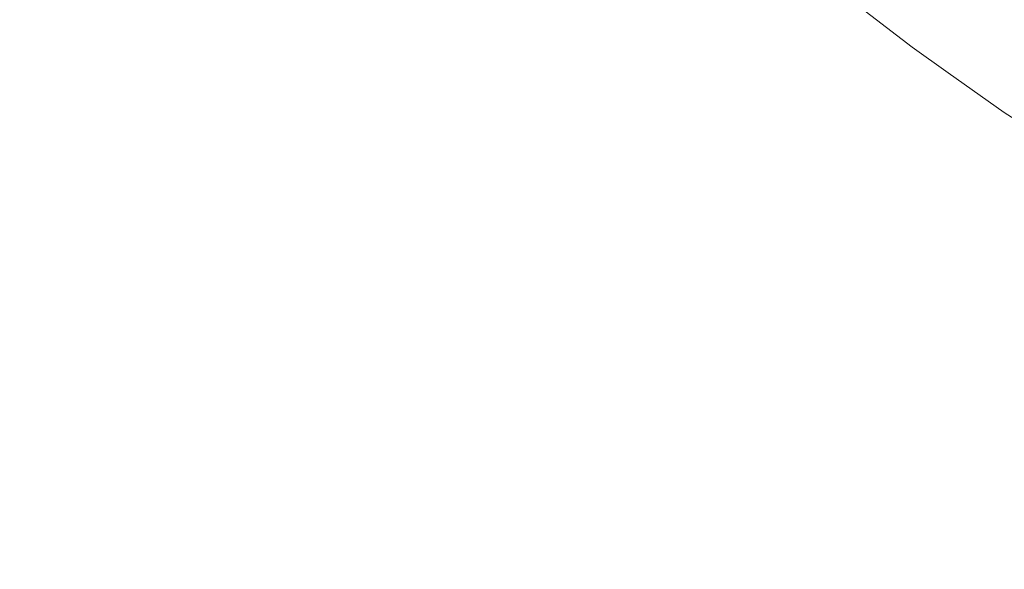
# Model space of a CAD drawing. Header units: centimetres. Extents: x -26 to 27.3, y -23.4 to -21.6.
# Tile 69 of 206: x -8.0766 to -8.0026, y -23.0599 to -23.0186. Entities that reach past the tile are written whole.
import ezdxf

# ---------------------------------------------------------------- set-up
doc = ezdxf.new("R2010")
doc.units = ezdxf.units.CM
doc.header["$LTSCALE"] = 2.54
doc.layers.add('Lucido design-1', color=7, linetype='Continuous')

# ---------------------------------------------------------------- blocks, each defined once
blk = doc.blocks.new('Gruppo-4-1')
at = {"color": 7, "linetype": 'Continuous', "lineweight": 9}
blk.add_3dface([(-25.890647, -21.659888, -9.381992), (-25.890647, -23.259888, -9.381992), (27.209353, -23.259888, -9.381992), (27.209353, -21.659888, -9.381992)], dxfattribs=at)
for points, invisible_edges in [([(-8.056277, -23.018632, -10.152832), (-8.062865, -23.011459, -10.152832), (-8.060743, -23.009591, -10.149897), (-8.054236, -23.016675, -10.149897)], 15), ([(-8.072223, -23.019695, -10.163371), (-8.078841, -23.011844, -10.163371), (-8.07629, -23.009784, -10.160926), (-8.069761, -23.017528, -10.160926)], 15), ([(-8.07476, -23.021928, -10.165681), (-8.081471, -23.013968, -10.165681), (-8.078841, -23.011844, -10.163371), (-8.072223, -23.019695, -10.163371)], 15), ([(-8.058406, -23.020672, -10.155651), (-8.065078, -23.013407, -10.155651), (-8.062865, -23.011459, -10.152832), (-8.056277, -23.018632, -10.152832)], 15), ([(-8.043782, -23.019666, -10.143704), (-8.050425, -23.013023, -10.143704), (-8.048637, -23.011309, -10.140407), (-8.042068, -23.017878, -10.140407)], 15), ([(-8.030939, -23.019291, -10.130126), (-8.037578, -23.013193, -10.130126), (-8.03628, -23.011839, -10.12654), (-8.0297, -23.017883, -10.12654)], 15), ([(-8.019102, -23.018977, -10.111572), (-8.025738, -23.013382, -10.111572), (-8.025003, -23.012547, -10.107705), (-8.018403, -23.018111, -10.107705)], 15), ([(-8.060617, -23.022791, -10.158351), (-8.067378, -23.015431, -10.158351), (-8.065078, -23.013407, -10.155651), (-8.058406, -23.020672, -10.155651)], 15), ([(-8.045564, -23.021525, -10.146853), (-8.052284, -23.014805, -10.146853), (-8.050425, -23.013023, -10.143704), (-8.043782, -23.019666, -10.143704)], 15), ([(-8.032274, -23.020808, -10.133636), (-8.038977, -23.014652, -10.133636), (-8.037578, -23.013193, -10.130126), (-8.030939, -23.019291, -10.130126)], 15), ([(-8.019899, -23.019964, -10.115395), (-8.026577, -23.014334, -10.115395), (-8.025738, -23.013382, -10.111572), (-8.019102, -23.018977, -10.111572)], 15), ([(-8.008288, -23.018949, -9.861308), (-8.014933, -23.013813, -9.861308), (-8.014349, -23.013089, -9.857317), (-8.007735, -23.018201, -9.857317)], 15), ([(-8.077368, -23.024224, -10.167854), (-8.084175, -23.016151, -10.167854), (-8.081471, -23.013968, -10.165681), (-8.07476, -23.021928, -10.165681)], 15), ([(-8.008743, -23.019564, -9.865331), (-8.015413, -23.014408, -9.865331), (-8.014933, -23.013813, -9.861308), (-8.008288, -23.018949, -9.861308)], 15), ([(-7.998802, -23.019908, -9.845597), (-8.005496, -23.015174, -9.845597), (-8.004559, -23.013907, -9.841798), (-7.99792, -23.018603, -9.841798)], 15), ([(-8.047434, -23.023477, -10.149897), (-8.054236, -23.016675, -10.149897), (-8.052284, -23.014805, -10.146853), (-8.045564, -23.021525, -10.146853)], 15), ([(-8.033704, -23.022433, -10.137065), (-8.040474, -23.016215, -10.137065), (-8.038977, -23.014652, -10.133636), (-8.032274, -23.020808, -10.133636)], 15), ([(-8.020794, -23.021072, -10.119168), (-8.027517, -23.015403, -10.119168), (-8.026577, -23.014334, -10.115395), (-8.019899, -23.019964, -10.115395)], 15), ([(-8.009356, -23.020393, -9.873442), (-8.016061, -23.01521, -9.873442), (-8.015789, -23.014874, -9.869378), (-8.009099, -23.020045, -9.869378)], 15), ([(-8.009099, -23.020045, -9.869378), (-8.015789, -23.014874, -9.869378), (-8.015413, -23.014408, -9.865331), (-8.008743, -23.019564, -9.865331)], 15), ([(-8.062909, -23.024988, -10.160926), (-8.069761, -23.017528, -10.160926), (-8.067378, -23.015431, -10.158351), (-8.060617, -23.022791, -10.158351)], 15), ([(-8.021784, -23.022298, -10.122885), (-8.028559, -23.016586, -10.122885), (-8.027517, -23.015403, -10.119168), (-8.020794, -23.021072, -10.119168)], 15), ([(-8.009679, -23.02083, -10.087952), (-8.016403, -23.015633, -10.087952), (-8.016303, -23.01551, -10.083964), (-8.009585, -23.020703, -10.083964)], 15), ([(-8.013411, -23.017721, -10.081992), (-8.009574, -23.020687, -10.081992), (-8.009585, -23.020703, -10.083964), (-8.016303, -23.01551, -10.083964)], 14), ([(-8.009573, -23.020686, -9.881447), (-8.01629, -23.015494, -9.881447), (-8.016228, -23.015417, -9.877517), (-8.009514, -23.020607, -9.877517)], 15), ([(-8.01629, -23.015494, -9.881447), (-8.009573, -23.020686, -9.881447), (-8.009574, -23.020687, -9.881992), (-8.013411, -23.017721, -9.881992)], 11), ([(-8.009514, -23.020607, -9.877517), (-8.016228, -23.015417, -9.877517), (-8.016061, -23.01521, -9.873442), (-8.009356, -23.020393, -9.873442)], 15), ([(-7.999595, -23.021082, -9.849455), (-8.006338, -23.016313, -9.849455), (-8.005496, -23.015174, -9.845597), (-7.998802, -23.019908, -9.845597)], 15), ([(-8.035226, -23.024162, -10.140407), (-8.042068, -23.017878, -10.140407), (-8.040474, -23.016215, -10.137065), (-8.033704, -23.022433, -10.137065)], 15), ([(-8.010531, -23.021983, -10.099868), (-8.017303, -23.016748, -10.099868), (-8.016903, -23.016253, -10.095911), (-8.010152, -23.02147, -10.095911)], 15), ([(-8.010152, -23.02147, -10.095911), (-8.016903, -23.016253, -10.095911), (-8.016602, -23.015881, -10.091937), (-8.009868, -23.021086, -10.091937)], 15), ([(-8.009868, -23.021086, -10.091937), (-8.016602, -23.015881, -10.091937), (-8.016403, -23.015633, -10.087952), (-8.009679, -23.02083, -10.087952)], 15), ([(-8.000298, -23.022122, -9.853363), (-8.007085, -23.017322, -9.853363), (-8.006338, -23.016313, -9.849455), (-7.999595, -23.021082, -9.849455)], 15), ([(-8.049391, -23.025518, -10.152832), (-8.056277, -23.018632, -10.152832), (-8.054236, -23.016675, -10.149897), (-8.047434, -23.023477, -10.149897)], 15), ([(-8.022869, -23.023642, -10.12654), (-8.0297, -23.017883, -10.12654), (-8.028559, -23.016586, -10.122885), (-8.021784, -23.022298, -10.122885)], 15), ([(-8.011005, -23.022623, -10.103802), (-8.017803, -23.017368, -10.103802), (-8.017303, -23.016748, -10.099868), (-8.010531, -23.021983, -10.099868)], 15), ([(-8.065277, -23.027257, -10.163371), (-8.072223, -23.019695, -10.163371), (-8.069761, -23.017528, -10.160926), (-8.062909, -23.024988, -10.160926)], 15), ([(-8.011573, -23.023391, -10.107705), (-8.018403, -23.018111, -10.107705), (-8.017803, -23.017368, -10.103802), (-8.011005, -23.022623, -10.103802)], 15), ([(-8.009574, -23.020687, -10.081992), (-8.013411, -23.017721, -10.081992), (-8.013411, -23.017721, -9.881992), (-8.009574, -23.020687, -9.881992)], 10), ([(-8.000911, -23.023028, -9.857317), (-8.007735, -23.018201, -9.857317), (-8.007085, -23.017322, -9.853363), (-8.000298, -23.022122, -9.853363)], 15), ([(-8.036863, -23.026022, -10.143704), (-8.043782, -23.019666, -10.143704), (-8.042068, -23.017878, -10.140407), (-8.035226, -23.024162, -10.140407)], 15), ([(-8.024047, -23.025101, -10.130126), (-8.030939, -23.019291, -10.130126), (-8.0297, -23.017883, -10.12654), (-8.022869, -23.023642, -10.12654)], 15), ([(-8.012235, -23.024285, -10.111572), (-8.019102, -23.018977, -10.111572), (-8.018403, -23.018111, -10.107705), (-8.011573, -23.023391, -10.107705)], 15), ([(-8.001431, -23.023798, -9.861308), (-8.008288, -23.018949, -9.861308), (-8.007735, -23.018201, -9.857317), (-8.000911, -23.023028, -9.857317)], 15), ([(-8.051431, -23.027647, -10.155651), (-8.058406, -23.020672, -10.155651), (-8.056277, -23.018632, -10.152832), (-8.049391, -23.025518, -10.152832)], 15), ([(-8.025317, -23.026674, -10.133636), (-8.032274, -23.020808, -10.133636), (-8.030939, -23.019291, -10.130126), (-8.024047, -23.025101, -10.130126)], 15), ([(-8.012989, -23.025305, -10.115395), (-8.019899, -23.019964, -10.115395), (-8.019102, -23.018977, -10.111572), (-8.012235, -23.024285, -10.111572)], 15), ([(-8.001859, -23.024432, -9.865331), (-8.008743, -23.019564, -9.865331), (-8.008288, -23.018949, -9.861308), (-8.001431, -23.023798, -9.861308)], 15), ([(-8.067717, -23.029596, -10.165681), (-8.07476, -23.021928, -10.165681), (-8.072223, -23.019695, -10.163371), (-8.065277, -23.027257, -10.163371)], 15), ([(-8.038564, -23.027954, -10.146853), (-8.045564, -23.021525, -10.146853), (-8.043782, -23.019666, -10.143704), (-8.036863, -23.026022, -10.143704)], 15), ([(-8.013836, -23.02645, -10.119168), (-8.020794, -23.021072, -10.119168), (-8.019899, -23.019964, -10.115395), (-8.012989, -23.025305, -10.115395)], 15), ([(-8.002437, -23.025287, -9.873442), (-8.009356, -23.020393, -9.873442), (-8.009099, -23.020045, -9.869378), (-8.002195, -23.024928, -9.869378)], 15), ([(-8.002195, -23.024928, -9.869378), (-8.009099, -23.020045, -9.869378), (-8.008743, -23.019564, -9.865331), (-8.001859, -23.024432, -9.865331)], 15), ([(-8.05355, -23.029858, -10.158351), (-8.060617, -23.022791, -10.158351), (-8.058406, -23.020672, -10.155651), (-8.051431, -23.027647, -10.155651)], 15), ([(-8.002742, -23.025737, -10.087952), (-8.009679, -23.02083, -10.087952), (-8.009585, -23.020703, -10.083964), (-8.002653, -23.025606, -10.083964)], 15), ([(-8.009585, -23.020703, -10.083964), (-8.009574, -23.020687, -10.081992), (-8.006854, -23.022611, -10.081992)], 9), ([(-8.006854, -23.022611, -10.081992), (-8.002642, -23.02559, -10.081992), (-8.002653, -23.025606, -10.083964), (-8.009585, -23.020703, -10.083964)], 14), ([(-8.006854, -23.022611, -9.881992), (-8.009574, -23.020687, -9.881992), (-8.009573, -23.020686, -9.881447)], 10), ([(-8.009574, -23.020687, -9.881992), (-8.006854, -23.022611, -9.881992), (-8.006854, -23.022611, -10.081992), (-8.009574, -23.020687, -10.081992)], 10), ([(-8.002641, -23.025589, -9.881447), (-8.009573, -23.020686, -9.881447), (-8.009514, -23.020607, -9.877517), (-8.002586, -23.025507, -9.877517)], 15), ([(-8.009573, -23.020686, -9.881447), (-8.002641, -23.025589, -9.881447), (-8.002642, -23.02559, -9.881992), (-8.006854, -23.022611, -9.881992)], 11), ([(-8.002586, -23.025507, -9.877517), (-8.009514, -23.020607, -9.877517), (-8.009356, -23.020393, -9.873442), (-8.002437, -23.025287, -9.873442)], 15), ([(-8.04035, -23.029984, -10.149897), (-8.047434, -23.023477, -10.149897), (-8.045564, -23.021525, -10.146853), (-8.038564, -23.027954, -10.146853)], 15), ([(-8.026677, -23.028358, -10.137065), (-8.033704, -23.022433, -10.137065), (-8.032274, -23.020808, -10.133636), (-8.025317, -23.026674, -10.133636)], 15), ([(-8.014773, -23.027717, -10.122885), (-8.021784, -23.022298, -10.122885), (-8.020794, -23.021072, -10.119168), (-8.013836, -23.02645, -10.119168)], 15), ([(-8.003544, -23.026925, -10.099868), (-8.010531, -23.021983, -10.099868), (-8.010152, -23.02147, -10.095911), (-8.003187, -23.026396, -10.095911)], 15), ([(-8.003187, -23.026396, -10.095911), (-8.010152, -23.02147, -10.095911), (-8.009868, -23.021086, -10.091937), (-8.00292, -23.026001, -10.091937)], 15), ([(-8.00292, -23.026001, -10.091937), (-8.009868, -23.021086, -10.091937), (-8.009679, -23.02083, -10.087952), (-8.002742, -23.025737, -10.087952)], 15), ([(-8.070226, -23.032, -10.167854), (-8.077368, -23.024224, -10.167854), (-8.07476, -23.021928, -10.165681), (-8.067717, -23.029596, -10.165681)], 15), ([(-8.00399, -23.027584, -10.103802), (-8.011005, -23.022623, -10.103802), (-8.010531, -23.021983, -10.099868), (-8.003544, -23.026925, -10.099868)], 15), ([(-8.055747, -23.03215, -10.160926), (-8.062909, -23.024988, -10.160926), (-8.060617, -23.022791, -10.158351), (-8.05355, -23.029858, -10.158351)], 15), ([(-8.028124, -23.03015, -10.140407), (-8.035226, -23.024162, -10.140407), (-8.033704, -23.022433, -10.137065), (-8.026677, -23.028358, -10.137065)], 15), ([(-8.0158, -23.029106, -10.12654), (-8.022869, -23.023642, -10.12654), (-8.021784, -23.022298, -10.122885), (-8.014773, -23.027717, -10.122885)], 15), ([(-8.004525, -23.028376, -10.107705), (-8.011573, -23.023391, -10.107705), (-8.011005, -23.022623, -10.103802), (-8.00399, -23.027584, -10.103802)], 15), ([(-8.002642, -23.02559, -10.081992), (-8.006854, -23.022611, -10.081992), (-8.006854, -23.022611, -9.881992), (-8.002642, -23.02559, -9.881992)], 10), ([(-8.042218, -23.032106, -10.152832), (-8.049391, -23.025518, -10.152832), (-8.047434, -23.023477, -10.149897), (-8.04035, -23.029984, -10.149897)], 15), ([(-8.016915, -23.030614, -10.130126), (-8.024047, -23.025101, -10.130126), (-8.022869, -23.023642, -10.12654), (-8.0158, -23.029106, -10.12654)], 15), ([(-8.005148, -23.029298, -10.111572), (-8.012235, -23.024285, -10.111572), (-8.011573, -23.023391, -10.107705), (-8.004525, -23.028376, -10.107705)], 15), ([(-8.072799, -23.034466, -10.169884), (-8.080044, -23.026578, -10.169884), (-8.077368, -23.024224, -10.167854), (-8.070226, -23.032, -10.167854)], 15), ([(-8.02968, -23.032077, -10.143704), (-8.036863, -23.026022, -10.143704), (-8.035226, -23.024162, -10.140407), (-8.028124, -23.03015, -10.140407)], 15), ([(-8.005858, -23.030349, -10.115395), (-8.012989, -23.025305, -10.115395), (-8.012235, -23.024285, -10.111572), (-8.005148, -23.029298, -10.111572)], 15), ([(-8.058016, -23.034518, -10.163371), (-8.065277, -23.027257, -10.163371), (-8.062909, -23.024988, -10.160926), (-8.055747, -23.03215, -10.160926)], 15), ([(-8.018117, -23.032239, -10.133636), (-8.025317, -23.026674, -10.133636), (-8.024047, -23.025101, -10.130126), (-8.016915, -23.030614, -10.130126)], 15), ([(-8.044166, -23.034319, -10.155651), (-8.051431, -23.027647, -10.155651), (-8.049391, -23.025518, -10.152832), (-8.042218, -23.032106, -10.152832)], 15), ([(-8.006656, -23.031528, -10.119168), (-8.013836, -23.02645, -10.119168), (-8.012989, -23.025305, -10.115395), (-8.005858, -23.030349, -10.115395)], 15), ([(-7.995768, -23.030616, -10.091937), (-8.00292, -23.026001, -10.091937), (-8.002742, -23.025737, -10.087952), (-7.995602, -23.030345, -10.087952)], 15), ([(-7.995602, -23.030345, -10.087952), (-8.002742, -23.025737, -10.087952), (-8.002653, -23.025606, -10.083964), (-7.995519, -23.03021, -10.083964)], 15), ([(-8.002653, -23.025606, -10.083964), (-8.002642, -23.02559, -10.081992), (-8.000096, -23.027233, -10.081992)], 9), ([(-8.000096, -23.027233, -10.081992), (-7.995508, -23.030194, -10.081992), (-7.995519, -23.03021, -10.083964), (-8.002653, -23.025606, -10.083964)], 14), ([(-8.075432, -23.03699, -10.171767), (-8.082782, -23.028988, -10.171767), (-8.080044, -23.026578, -10.169884), (-8.072799, -23.034466, -10.169884)], 15), ([(-8.031298, -23.034081, -10.146853), (-8.038564, -23.027954, -10.146853), (-8.036863, -23.026022, -10.143704), (-8.02968, -23.032077, -10.143704)], 15), ([(-8.019404, -23.033979, -10.137065), (-8.026677, -23.028358, -10.137065), (-8.025317, -23.026674, -10.133636), (-8.018117, -23.032239, -10.133636)], 15), ([(-8.007538, -23.032834, -10.122885), (-8.014773, -23.027717, -10.122885), (-8.013836, -23.02645, -10.119168), (-8.006656, -23.031528, -10.119168)], 15), ([(-7.996353, -23.031565, -10.099868), (-8.003544, -23.026925, -10.099868), (-8.003187, -23.026396, -10.095911), (-7.996019, -23.031023, -10.095911)], 15), ([(-7.996019, -23.031023, -10.095911), (-8.003187, -23.026396, -10.095911), (-8.00292, -23.026001, -10.091937), (-7.995768, -23.030616, -10.091937)], 15), ([(-8.060355, -23.036958, -10.165681), (-8.067717, -23.029596, -10.165681), (-8.065277, -23.027257, -10.163371), (-8.058016, -23.034518, -10.163371)], 15), ([(-7.996771, -23.032244, -10.103802), (-8.00399, -23.027584, -10.103802), (-8.003544, -23.026925, -10.099868), (-7.996353, -23.031565, -10.099868)], 15), ([(-8.04619, -23.036619, -10.158351), (-8.05355, -23.029858, -10.158351), (-8.051431, -23.027647, -10.155651), (-8.044166, -23.034319, -10.155651)], 15), ([(-8.032996, -23.036184, -10.149897), (-8.04035, -23.029984, -10.149897), (-8.038564, -23.027954, -10.146853), (-8.031298, -23.034081, -10.146853)], 15), ([(-8.008505, -23.034265, -10.12654), (-8.0158, -23.029106, -10.12654), (-8.014773, -23.027717, -10.122885), (-8.007538, -23.032834, -10.122885)], 15), ([(-7.997271, -23.033057, -10.107705), (-8.004525, -23.028376, -10.107705), (-8.00399, -23.027584, -10.103802), (-7.996771, -23.032244, -10.103802)], 15), ([(-8.020774, -23.035831, -10.140407), (-8.028124, -23.03015, -10.140407), (-8.026677, -23.028358, -10.137065), (-8.019404, -23.033979, -10.137065)], 15), ([(-7.997855, -23.034004, -10.111572), (-8.005148, -23.029298, -10.111572), (-8.004525, -23.028376, -10.107705), (-7.997271, -23.033057, -10.107705)], 15), ([(-8.078122, -23.039568, -10.173501), (-8.085579, -23.03145, -10.173501), (-8.082782, -23.028988, -10.171767), (-8.075432, -23.03699, -10.171767)], 15), ([(-8.062759, -23.039467, -10.167854), (-8.070226, -23.032, -10.167854), (-8.067717, -23.029596, -10.165681), (-8.060355, -23.036958, -10.165681)], 15), ([(-8.009556, -23.035819, -10.130126), (-8.016915, -23.030614, -10.130126), (-8.0158, -23.029106, -10.12654), (-8.008505, -23.034265, -10.12654)], 15), ([(-7.99852, -23.035085, -10.115395), (-8.005858, -23.030349, -10.115395), (-8.005148, -23.029298, -10.111572), (-7.997855, -23.034004, -10.111572)], 15), ([(-8.048287, -23.039002, -10.160926), (-8.055747, -23.03215, -10.160926), (-8.05355, -23.029858, -10.158351), (-8.04619, -23.036619, -10.158351)], 15), ([(-8.034773, -23.038384, -10.152832), (-8.042218, -23.032106, -10.152832), (-8.04035, -23.029984, -10.149897), (-8.032996, -23.036184, -10.149897)], 15), ([(-8.022247, -23.037823, -10.143704), (-8.02968, -23.032077, -10.143704), (-8.028124, -23.03015, -10.140407), (-8.020774, -23.035831, -10.140407)], 15), ([(-7.999266, -23.036297, -10.119168), (-8.006656, -23.031528, -10.119168), (-8.005858, -23.030349, -10.115395), (-7.99852, -23.035085, -10.115395)], 15), ([(-8.010688, -23.037494, -10.133636), (-8.018117, -23.032239, -10.133636), (-8.016915, -23.030614, -10.130126), (-8.009556, -23.035819, -10.130126)], 15), ([(-8.000093, -23.037639, -10.122885), (-8.007538, -23.032834, -10.122885), (-8.006656, -23.031528, -10.119168), (-7.999266, -23.036297, -10.119168)], 15), ([(-8.065225, -23.04204, -10.169884), (-8.072799, -23.034466, -10.169884), (-8.070226, -23.032, -10.167854), (-8.062759, -23.039467, -10.167854)], 15), ([(-8.050454, -23.041464, -10.163371), (-8.058016, -23.034518, -10.163371), (-8.055747, -23.03215, -10.160926), (-8.048287, -23.039002, -10.160926)], 15), ([(-8.036625, -23.040678, -10.155651), (-8.044166, -23.034319, -10.155651), (-8.042218, -23.032106, -10.152832), (-8.034773, -23.038384, -10.152832)], 15), ([(-8.023778, -23.039893, -10.146853), (-8.031298, -23.034081, -10.146853), (-8.02968, -23.032077, -10.143704), (-8.022247, -23.037823, -10.143704)], 15), ([(-8.0119, -23.039287, -10.137065), (-8.019404, -23.033979, -10.137065), (-8.018117, -23.032239, -10.133636), (-8.010688, -23.037494, -10.133636)], 15), ([(-8.000998, -23.03911, -10.12654), (-8.008505, -23.034265, -10.12654), (-8.007538, -23.032834, -10.122885), (-8.000093, -23.037639, -10.122885)], 15), ([(-8.025386, -23.042067, -10.149897), (-8.032996, -23.036184, -10.149897), (-8.031298, -23.034081, -10.146853), (-8.023778, -23.039893, -10.146853)], 15), ([(-8.01319, -23.041196, -10.140407), (-8.020774, -23.035831, -10.140407), (-8.019404, -23.033979, -10.137065), (-8.0119, -23.039287, -10.137065)], 15), ([(-8.067749, -23.044673, -10.171767), (-8.075432, -23.03699, -10.171767), (-8.072799, -23.034466, -10.169884), (-8.065225, -23.04204, -10.169884)], 15), ([(-8.052687, -23.044001, -10.165681), (-8.060355, -23.036958, -10.165681), (-8.058016, -23.034518, -10.163371), (-8.050454, -23.041464, -10.163371)], 15), ([(-8.038549, -23.043061, -10.158351), (-8.04619, -23.036619, -10.158351), (-8.044166, -23.034319, -10.155651), (-8.036625, -23.040678, -10.155651)], 15), ([(-8.001982, -23.040707, -10.130126), (-8.009556, -23.035819, -10.130126), (-8.008505, -23.034265, -10.12654), (-8.000998, -23.03911, -10.12654)], 15), ([(-8.027067, -23.04434, -10.152832), (-8.034773, -23.038384, -10.152832), (-8.032996, -23.036184, -10.149897), (-8.025386, -23.042067, -10.149897)], 15), ([(-8.014577, -23.043248, -10.143704), (-8.022247, -23.037823, -10.143704), (-8.020774, -23.035831, -10.140407), (-8.01319, -23.041196, -10.140407)], 15), ([(-8.003042, -23.042429, -10.133636), (-8.010688, -23.037494, -10.133636), (-8.009556, -23.035819, -10.130126), (-8.001982, -23.040707, -10.130126)], 15), ([(-8.070327, -23.047363, -10.173501), (-8.078122, -23.039568, -10.173501), (-8.075432, -23.03699, -10.171767), (-8.067749, -23.044673, -10.171767)], 15), ([(-8.054983, -23.046609, -10.167854), (-8.062759, -23.039467, -10.167854), (-8.060355, -23.036958, -10.165681), (-8.052687, -23.044001, -10.165681)], 15), ([(-8.040543, -23.045531, -10.160926), (-8.048287, -23.039002, -10.160926), (-8.04619, -23.036619, -10.158351), (-8.038549, -23.043061, -10.158351)], 15), ([(-8.004176, -23.044271, -10.137065), (-8.0119, -23.039287, -10.137065), (-8.010688, -23.037494, -10.133636), (-8.003042, -23.042429, -10.133636)], 15), ([(-8.02882, -23.04671, -10.155651), (-8.036625, -23.040678, -10.155651), (-8.034773, -23.038384, -10.152832), (-8.027067, -23.04434, -10.152832)], 15), ([(-8.016019, -23.045381, -10.146853), (-8.023778, -23.039893, -10.146853), (-8.022247, -23.037823, -10.143704), (-8.014577, -23.043248, -10.143704)], 15), ([(-8.042603, -23.048082, -10.163371), (-8.050454, -23.041464, -10.163371), (-8.048287, -23.039002, -10.160926), (-8.040543, -23.045531, -10.160926)], 15), ([(-8.005384, -23.046233, -10.140407), (-8.01319, -23.041196, -10.140407), (-8.0119, -23.039287, -10.137065), (-8.004176, -23.044271, -10.137065)], 15), ([(-8.072954, -23.050104, -10.175082), (-8.080863, -23.042195, -10.175082), (-8.078122, -23.039568, -10.173501), (-8.070327, -23.047363, -10.173501)], 15), ([(-8.057337, -23.049285, -10.169884), (-8.065225, -23.04204, -10.169884), (-8.062759, -23.039467, -10.167854), (-8.054983, -23.046609, -10.167854)], 15), ([(-8.017532, -23.047621, -10.149897), (-8.025386, -23.042067, -10.149897), (-8.023778, -23.039893, -10.146853), (-8.016019, -23.045381, -10.146853)], 15), ([(-8.030642, -23.049173, -10.158351), (-8.038549, -23.043061, -10.158351), (-8.036625, -23.040678, -10.155651), (-8.02882, -23.04671, -10.155651)], 15), ([(-7.995193, -23.047034, -10.133636), (-8.003042, -23.042429, -10.133636), (-8.001982, -23.040707, -10.130126), (-7.994207, -23.04527, -10.130126)], 15), ([(-8.044727, -23.050712, -10.165681), (-8.052687, -23.044001, -10.165681), (-8.050454, -23.041464, -10.163371), (-8.042603, -23.048082, -10.163371)], 15), ([(-8.006683, -23.048343, -10.143704), (-8.014577, -23.043248, -10.143704), (-8.01319, -23.041196, -10.140407), (-8.005384, -23.046233, -10.140407)], 15), ([(-8.075626, -23.052892, -10.176506), (-8.083651, -23.044867, -10.176506), (-8.080863, -23.042195, -10.175082), (-8.072954, -23.050104, -10.175082)], 15), ([(-8.059747, -23.052023, -10.171767), (-8.067749, -23.044673, -10.171767), (-8.065225, -23.04204, -10.169884), (-8.057337, -23.049285, -10.169884)], 15), ([(-8.019116, -23.049964, -10.152832), (-8.027067, -23.04434, -10.152832), (-8.025386, -23.042067, -10.149897), (-8.017532, -23.047621, -10.149897)], 15), ([(-7.996249, -23.048924, -10.137065), (-8.004176, -23.044271, -10.137065), (-8.003042, -23.042429, -10.133636), (-7.995193, -23.047034, -10.133636)], 15), ([(-8.032529, -23.051725, -10.160926), (-8.040543, -23.045531, -10.160926), (-8.038549, -23.043061, -10.158351), (-8.030642, -23.049173, -10.158351)], 15), ([(-8.008033, -23.050535, -10.146853), (-8.016019, -23.045381, -10.146853), (-8.014577, -23.043248, -10.143704), (-8.006683, -23.048343, -10.143704)], 15), ([(-8.04691, -23.053416, -10.167854), (-8.054983, -23.046609, -10.167854), (-8.052687, -23.044001, -10.165681), (-8.044727, -23.050712, -10.165681)], 15), ([(-8.020767, -23.052406, -10.155651), (-8.02882, -23.04671, -10.155651), (-8.027067, -23.04434, -10.152832), (-8.019116, -23.049964, -10.152832)], 15), ([(-7.997372, -23.050935, -10.140407), (-8.005384, -23.046233, -10.140407), (-8.004176, -23.044271, -10.137065), (-7.996249, -23.048924, -10.137065)], 15), ([(-8.078339, -23.055723, -10.177771), (-8.086482, -23.04758, -10.177771), (-8.083651, -23.044867, -10.176506), (-8.075626, -23.052892, -10.176506)], 15), ([(-8.062209, -23.05482, -10.173501), (-8.070327, -23.047363, -10.173501), (-8.067749, -23.044673, -10.171767), (-8.059747, -23.052023, -10.171767)], 15), ([(-8.034479, -23.054362, -10.163371), (-8.042603, -23.048082, -10.163371), (-8.040543, -23.045531, -10.160926), (-8.032529, -23.051725, -10.160926)], 15), ([(-8.00945, -23.052837, -10.149897), (-8.017532, -23.047621, -10.149897), (-8.016019, -23.045381, -10.146853), (-8.008033, -23.050535, -10.146853)], 15), ([(-8.049149, -23.056189, -10.169884), (-8.057337, -23.049285, -10.169884), (-8.054983, -23.046609, -10.167854), (-8.04691, -23.053416, -10.167854)], 15), ([(-7.99858, -23.053097, -10.143704), (-8.006683, -23.048343, -10.143704), (-8.005384, -23.046233, -10.140407), (-7.997372, -23.050935, -10.140407)], 15), ([(-8.064717, -23.05767, -10.175082), (-8.072954, -23.050104, -10.175082), (-8.070327, -23.047363, -10.173501), (-8.062209, -23.05482, -10.173501)], 15), ([(-8.022482, -23.054944, -10.158351), (-8.030642, -23.049173, -10.158351), (-8.02882, -23.04671, -10.155651), (-8.020767, -23.052406, -10.155651)], 15), ([(-8.036489, -23.05708, -10.165681), (-8.044727, -23.050712, -10.165681), (-8.042603, -23.048082, -10.163371), (-8.034479, -23.054362, -10.163371)], 15), ([(-8.010933, -23.055245, -10.152832), (-8.019116, -23.049964, -10.152832), (-8.017532, -23.047621, -10.149897), (-8.00945, -23.052837, -10.149897)], 15), ([(-7.999836, -23.055345, -10.146853), (-8.008033, -23.050535, -10.146853), (-8.006683, -23.048343, -10.143704), (-7.99858, -23.053097, -10.143704)], 15), ([(-8.051441, -23.059027, -10.171767), (-8.059747, -23.052023, -10.171767), (-8.057337, -23.049285, -10.169884), (-8.049149, -23.056189, -10.169884)], 15), ([(-8.024259, -23.057574, -10.160926), (-8.032529, -23.051725, -10.160926), (-8.030642, -23.049173, -10.158351), (-8.022482, -23.054944, -10.158351)], 15), ([(-8.067268, -23.060569, -10.176506), (-8.075626, -23.052892, -10.176506), (-8.072954, -23.050104, -10.175082), (-8.064717, -23.05767, -10.175082)], 15), ([(-8.012479, -23.057755, -10.155651), (-8.020767, -23.052406, -10.155651), (-8.019116, -23.049964, -10.152832), (-8.010933, -23.055245, -10.152832)], 15), ([(-8.038555, -23.059873, -10.167854), (-8.04691, -23.053416, -10.167854), (-8.044727, -23.050712, -10.165681), (-8.036489, -23.05708, -10.165681)], 15), ([(-8.001154, -23.057705, -10.149897), (-8.00945, -23.052837, -10.149897), (-8.008033, -23.050535, -10.146853), (-7.999836, -23.055345, -10.146853)], 15), ([(-8.026096, -23.060291, -10.163371), (-8.034479, -23.054362, -10.163371), (-8.032529, -23.051725, -10.160926), (-8.024259, -23.057574, -10.160926)], 15), ([(-8.053781, -23.061925, -10.173501), (-8.062209, -23.05482, -10.173501), (-8.059747, -23.052023, -10.171767), (-8.051441, -23.059027, -10.171767)], 15), ([(-8.014085, -23.060364, -10.158351), (-8.022482, -23.054944, -10.158351), (-8.020767, -23.052406, -10.155651), (-8.012479, -23.057755, -10.155651)], 15), ([(-8.069859, -23.063512, -10.177771), (-8.078339, -23.055723, -10.177771), (-8.075626, -23.052892, -10.176506), (-8.067268, -23.060569, -10.176506)], 15), ([(-8.002533, -23.060174, -10.152832), (-8.010933, -23.055245, -10.152832), (-8.00945, -23.052837, -10.149897), (-8.001154, -23.057705, -10.149897)], 15), ([(-8.040675, -23.062739, -10.169884), (-8.049149, -23.056189, -10.169884), (-8.04691, -23.053416, -10.167854), (-8.038555, -23.059873, -10.167854)], 15), ([(-8.056166, -23.064879, -10.175082), (-8.064717, -23.05767, -10.175082), (-8.062209, -23.05482, -10.173501), (-8.053781, -23.061925, -10.173501)], 15), ([(-8.027989, -23.063092, -10.165681), (-8.036489, -23.05708, -10.165681), (-8.034479, -23.054362, -10.163371), (-8.026096, -23.060291, -10.163371)], 15), ([(-8.015749, -23.063067, -10.160926), (-8.024259, -23.057574, -10.160926), (-8.022482, -23.054944, -10.158351), (-8.014085, -23.060364, -10.158351)], 15), ([(-8.003971, -23.062748, -10.155651), (-8.012479, -23.057755, -10.155651), (-8.010933, -23.055245, -10.152832), (-8.002533, -23.060174, -10.152832)], 15), ([(-8.072483, -23.066494, -10.178875), (-8.081088, -23.058591, -10.178875), (-8.078339, -23.055723, -10.177771), (-8.069859, -23.063512, -10.177771)], 15), ([(-8.042844, -23.065672, -10.171767), (-8.051441, -23.059027, -10.171767), (-8.049149, -23.056189, -10.169884), (-8.040675, -23.062739, -10.169884)], 15), ([(-8.058592, -23.067884, -10.176506), (-8.067268, -23.060569, -10.176506), (-8.064717, -23.05767, -10.175082), (-8.056166, -23.064879, -10.175082)], 15), ([(-8.029935, -23.065971, -10.167854), (-8.038555, -23.059873, -10.167854), (-8.036489, -23.05708, -10.165681), (-8.027989, -23.063092, -10.165681)], 15), ([(-8.017469, -23.065859, -10.163371), (-8.026096, -23.060291, -10.163371), (-8.024259, -23.057574, -10.160926), (-8.015749, -23.063067, -10.160926)], 15), ([(-8.005465, -23.065422, -10.158351), (-8.014085, -23.060364, -10.158351), (-8.012479, -23.057755, -10.155651), (-8.003971, -23.062748, -10.155651)], 15), ([(-8.075138, -23.069511, -10.179814), (-8.083869, -23.061492, -10.179814), (-8.081088, -23.058591, -10.178875), (-8.072483, -23.066494, -10.178875)], 15), ([(-8.045059, -23.068667, -10.173501), (-8.053781, -23.061925, -10.173501), (-8.051441, -23.059027, -10.171767), (-8.042844, -23.065672, -10.171767)], 15), ([(-8.03193, -23.068924, -10.169884), (-8.040675, -23.062739, -10.169884), (-8.038555, -23.059873, -10.167854), (-8.029935, -23.065971, -10.167854)], 15)]:
    blk.add_3dface(points, dxfattribs=dict(at, invisible_edges=invisible_edges))

msp = doc.modelspace()

# ---------------------------------------------------------------- block references
at = {"layer": 'Lucido design-1', "color": 7}
msp.add_blockref('Gruppo-4-1', (0, 0), dxfattribs=at)

doc.saveas('drawing.dxf')
